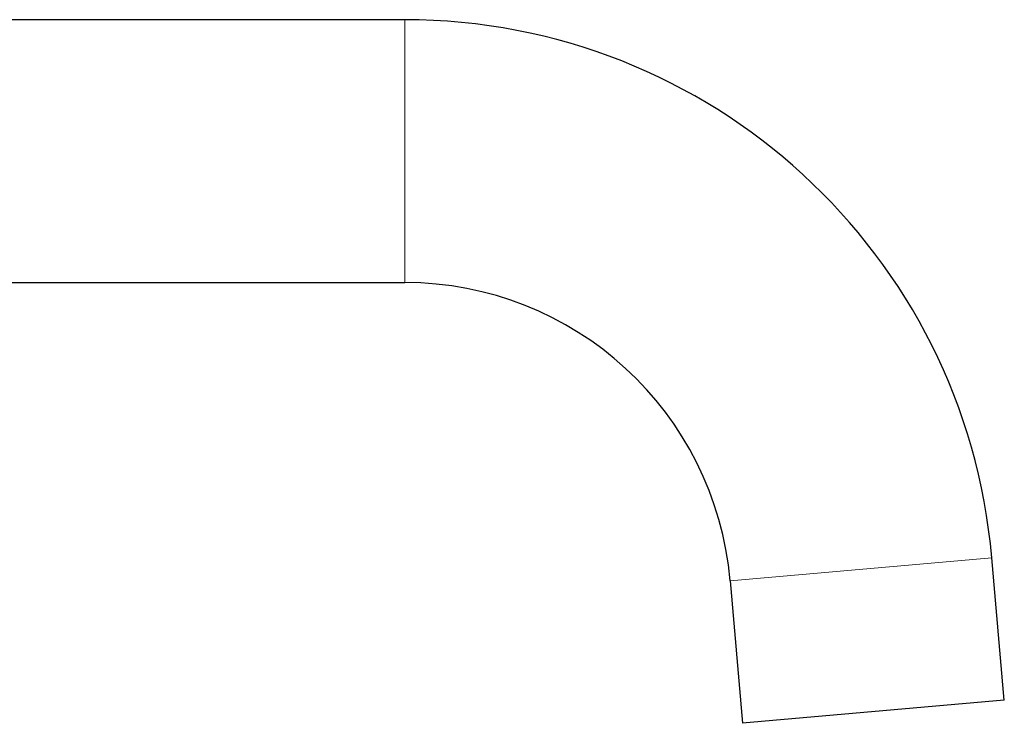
# Model space of a CAD drawing. Header units: millimetres. Extents: x 8 to 811, y 12 to 917.
# Tile 74 of 74: x 725 to 811, y 856 to 917. Entities that reach past the tile are written whole.
import ezdxf

# ---------------------------------------------------------------- set-up
doc = ezdxf.new("R2010")
doc.units = ezdxf.units.MM

msp = doc.modelspace()

# ---------------------------------------------------------------- linework, layer by layer
at = {"color": 7, "linetype": 'Continuous', "lineweight": 30}
for p, q in [((758.779, 917.003), (708.779, 917.003)), ((708.779, 894.053), (758.779, 894.053)), ((811.15, 857.58), (810.056, 870.032)), ((787.194, 868.024), (788.288, 855.572)), ((811.15, 857.58), (788.288, 855.572))]:
    msp.add_line(p, q, dxfattribs=at)
at = {"color": 252, "linetype": 'Continuous', "lineweight": 0}
for p, q in [((758.779, 894.053), (758.779, 917.003)), ((810.056, 870.032), (787.194, 868.024))]:
    msp.add_line(p, q, dxfattribs=at)
at = {"color": 7, "linetype": 'Continuous', "lineweight": 30}
for radius in [51.475, 28.525]:
    msp.add_arc((758.779, 865.528), radius, 5.0198, 90, dxfattribs=at)

doc.saveas('drawing.dxf')
